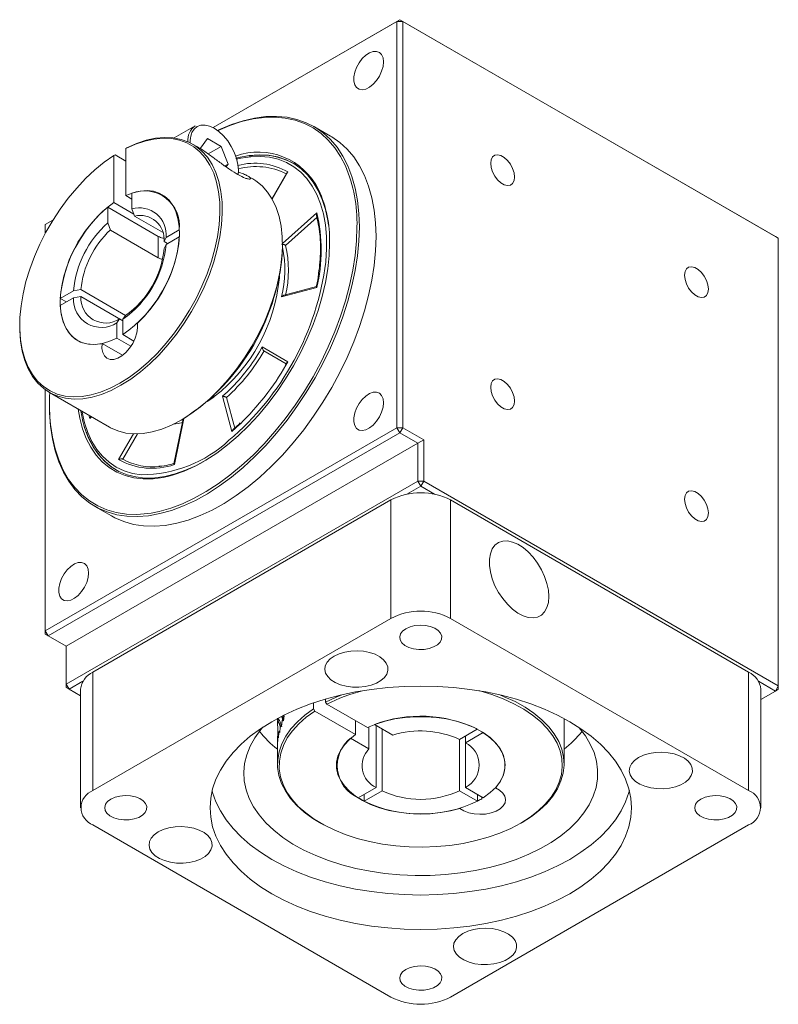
# Model space of a CAD drawing. Header units: millimetres. Extents: x 2723 to 3304, y 721 to 1129.
# Tile 6 of 8: x 3153 to 3207, y 782 to 852. Entities that reach past the tile are written whole.
import ezdxf

# ---------------------------------------------------------------- set-up
doc = ezdxf.new("R2010")
doc.units = ezdxf.units.MM
doc.layers.add('產品', color=7, linetype='Continuous')

# ---------------------------------------------------------------- blocks, each defined once
blk = doc.blocks.new('A$C77773D84')
at = {"color": 0, "linetype": 'Continuous', "lineweight": 15}
for p, q in [((13.767, 62.372), (27.068, 70.051)), ((26.856, 69.928), (13.767, 62.372)), ((27.068, 70.051), (26.856, 69.928)), ((26.856, 41.022), (26.856, 69.928)), ((27.28, 69.928), (26.856, 69.928)), ((27.28, 69.928), (27.068, 70.051)), ((27.068, 70.051), (53.797, 54.62)), ((54.009, 54.498), (27.28, 69.928)), ((27.28, 69.928), (27.28, 41.022)), ((12.492, 62.497), (11.005, 61.639)), ((22.139, 61.76), (20.952, 62.446)), ((12.658, 60.999), (12.312, 61.198)), ((13.362, 61.601), (12.872, 60.904)), ((14.342, 61.035), (13.362, 61.601)), ((13.414, 60.499), (14.342, 61.035)), ((14.832, 59.772), (14.342, 61.035)), ((6.788, 60.434), (6.703, 60.385)), ((6.703, 60.385), (6.703, 57.043)), ((6.788, 60.434), (7.552, 59.993)), ((7.552, 60.875), (7.637, 60.924)), ((7.552, 57.533), (7.552, 60.875)), ((12.872, 60.904), (12.892, 60.852)), ((14.605, 59.642), (14.832, 59.772)), ((14.695, 59.578), (14.832, 59.772)), ((15.57, 59.248), (15.559, 59.016)), ((16.597, 58.725), (16.251, 58.924)), ((19.02, 59.147), (17.962, 57.316)), ((19.099, 59.219), (17.981, 57.283)), ((7.552, 57.533), (7.987, 57.282)), ((7.987, 56.59), (7.987, 57.707)), ((6.703, 57.043), (8.125, 56.223)), ((9.87, 54.631), (6.265, 56.712)), ((6.265, 56.712), (6.265, 55.594)), ((8.178, 56.082), (7.987, 56.59)), ((10.161, 54.937), (8.178, 56.082)), ((18.71, 54.137), (21.149, 56.299)), ((2.367, 55.791), (1.824, 55.478)), ((1.824, 55.478), (2.036, 55.6)), ((1.824, 55.478), (1.824, 54.851)), ((2.036, 55.6), (2.367, 55.791)), ((6.265, 55.594), (6.456, 55.087)), ((21.187, 55.994), (18.933, 53.996)), ((9.87, 53.115), (6.456, 55.087)), ((11.365, 55.109), (10.421, 54.564)), ((9.87, 53.115), (9.87, 54.631)), ((10.421, 54.564), (10.281, 54.262)), ((10.52, 54.124), (10.281, 54.262)), ((10.281, 53.766), (10.421, 54.067)), ((10.421, 54.067), (11.365, 54.612)), ((18.71, 53.957), (18.71, 54.055)), ((54.009, 54.498), (53.797, 54.62)), ((54.009, 22.653), (54.009, 54.498)), ((18.491, 51.807), (18.485, 51.684)), ((3.834, 50.761), (2.89, 50.216)), ((4.357, 50.842), (3.834, 50.761)), ((7.534, 49.008), (4.357, 50.842)), ((21.147, 50.993), (18.647, 50.324)), ((21.129, 51.067), (18.828, 50.452)), ((2.89, 49.72), (3.834, 50.264)), ((2.89, 50.216), (3.321, 49.968)), ((3.834, 50.264), (4.356, 50.346)), ((7.342, 48.622), (4.356, 50.346)), ((7.104, 48.759), (6.913, 48.487)), ((6.913, 48.487), (6.913, 47.397)), ((7.104, 48.759), (7.342, 48.622)), ((7.342, 48.734), (7.533, 49.007)), ((7.342, 47.645), (7.342, 48.734)), ((0, 48.299), (0, 48.201)), ((8.131, 47.189), (7.342, 47.645)), ((7.319, 46.172), (5.869, 47.008)), ((7.917, 46.817), (6.913, 47.397)), ((17.071, 46.43), (17.265, 46.765)), ((17.265, 46.765), (19.094, 45.707)), ((18.975, 45.568), (17.393, 46.483)), ((19.013, 45.634), (18.929, 45.489)), ((19.094, 45.707), (18.955, 45.465)), ((1.824, 43.718), (1.824, 26.572)), ((2.113, 43.531), (6.398, 41.057)), ((14.446, 43.26), (14.804, 43.582)), ((13.867, 43.301), (13.479, 43.034)), ((15.115, 40.759), (14.446, 43.26)), ((14.73, 43.172), (15.313, 40.991)), ((4.986, 41.671), (4.922, 41.909)), ((5.124, 41.793), (4.986, 41.671)), ((5.087, 41.814), (5.07, 41.8)), ((11.614, 41.527), (10.985, 38.456)), ((11.684, 41.667), (11.013, 38.393)), ((11.499, 41.563), (11.584, 41.612)), ((1.824, 26.572), (26.856, 41.022)), ((27.068, 40.655), (2.036, 26.205)), ((27.068, 40.655), (26.856, 41.022)), ((27.28, 41.022), (26.856, 41.022)), ((27.068, 40.655), (27.28, 41.022)), ((28.341, 39.92), (27.068, 40.655)), ((27.28, 41.022), (28.765, 40.165)), ((7.036, 38.751), (8.094, 40.583)), ((8.382, 40.581), (7.342, 38.78)), ((28.341, 39.92), (28.765, 40.165)), ((28.765, 40.165), (28.765, 37.226)), ((28.341, 39.92), (3.309, 25.47)), ((28.341, 37.226), (28.341, 39.92)), ((3.309, 22.775), (28.341, 37.226)), ((28.341, 37.226), (28.765, 37.226)), ((28.341, 37.226), (28.553, 36.858)), ((28.553, 36.858), (28.765, 37.226)), ((28.765, 37.226), (54.009, 22.653)), ((28.553, 36.858), (27.568, 36.29)), ((29.537, 36.29), (28.553, 36.858)), ((5.218, 23.632), (26.432, 35.879)), ((26.432, 27.452), (26.432, 35.879)), ((30.674, 35.879), (30.674, 27.452)), ((30.674, 35.879), (51.887, 23.632)), ((5.353, 35.425), (6.541, 34.74)), ((5.218, 15.206), (26.432, 27.452)), ((30.674, 27.452), (51.887, 15.206)), ((1.824, 26.572), (2.036, 26.205)), ((1.824, 26.572), (1.824, 26.327)), ((1.824, 26.327), (2.036, 26.205)), ((2.036, 26.205), (3.309, 25.47)), ((3.309, 25.47), (3.309, 22.775)), ((5.218, 23.632), (5.218, 15.206)), ((51.887, 15.206), (51.887, 23.632)), ((3.521, 22.408), (3.309, 22.775)), ((3.309, 22.53), (3.309, 22.775)), ((3.309, 22.53), (3.521, 22.408)), ((4.506, 22.976), (3.521, 22.408)), ((53.797, 22.285), (52.6, 22.976)), ((53.797, 22.285), (54.009, 22.653)), ((54.009, 22.408), (54.009, 22.653)), ((3.521, 22.408), (4.34, 21.935)), ((4.34, 22.408), (4.34, 13.981)), ((52.766, 13.981), (52.766, 22.408)), ((52.766, 21.691), (53.797, 22.285)), ((53.797, 22.285), (54.009, 22.408)), ((20.929, 21.009), (20.929, 21.438)), ((21.777, 21.498), (21.777, 21.707)), ((21.862, 21.351), (21.777, 21.498)), ((24.756, 19.681), (21.862, 21.351)), ((18.639, 20.453), (18.769, 20.226)), ((18.814, 20.416), (18.757, 20.509)), ((18.844, 20.462), (18.801, 20.53)), ((20.929, 21.009), (21.014, 20.862)), ((21.014, 20.862), (23.907, 19.191)), ((38.753, 17.097), (38.753, 20.33)), ((18.584, 19.83), (18.652, 19.765)), ((18.623, 19.733), (18.64, 19.786)), ((18.725, 20.296), (18.799, 20.2)), ((18.77, 20.175), (18.791, 20.233)), ((23.907, 19.191), (23.907, 20.171)), ((24.862, 19.73), (24.862, 18.171)), ((26.562, 19.149), (25.266, 19.897)), ((25.379, 15.426), (25.379, 19.832)), ((18.416, 18.956), (18.425, 18.999)), ((18.473, 19.417), (18.519, 19.39)), ((23.562, 18.922), (24.862, 18.171)), ((25.803, 19.587), (25.803, 15.181)), ((32.565, 19.575), (31.303, 18.846)), ((31.727, 18.601), (32.99, 19.331)), ((31.727, 18.601), (31.727, 19.091)), ((18.353, 18.703), (18.353, 17.097)), ((18.364, 18.657), (18.368, 18.689)), ((31.309, 15.184), (31.309, 18.849)), ((31.732, 18.598), (31.732, 15.429)), ((25.379, 15.426), (24.104, 14.69)), ((33.007, 14.693), (31.732, 15.429)), ((24.528, 14.445), (25.803, 15.181)), ((24.528, 14.935), (24.528, 14.445)), ((31.309, 15.184), (32.583, 14.448)), ((32.583, 14.938), (32.583, 14.448)), ((32.896, 14.758), (32.896, 14.624)), ((33.863, 15.387), (33.863, 15.401)), ((24.104, 14.69), (24.528, 14.445)), ((32.583, 14.448), (32.896, 14.624)), ((31.346, 13.948), (31.346, 13.934)), ((26.432, 0.51), (5.218, 12.757)), ((21.339, 12.934), (21.424, 12.885)), ((51.887, 12.757), (30.674, 0.51)), ((35.682, 12.885), (35.767, 12.934))]:
    blk.add_line(p, q, dxfattribs=at)
at = {"color": 0, "linetype": 'Continuous', "lineweight": 15, "flags": 128}
for points in [[(25.901, 67.049), (25.867, 67.334), (25.77, 67.563), (25.613, 67.721), (25.408, 67.799), (25.168, 67.791), (24.907, 67.697), (24.641, 67.525), (24.389, 67.284), (24.164, 66.99), (23.982, 66.661), (23.854, 66.318), (23.788, 65.983), (23.788, 65.676), (23.854, 65.416), (23.982, 65.221), (24.164, 65.103), (24.389, 65.068), (24.641, 65.119), (24.907, 65.253), (25.168, 65.461), (25.408, 65.731), (25.613, 66.044), (25.77, 66.383), (25.867, 66.725), (25.901, 67.049)], [(14.076, 62.162), (14.22, 62.231), (15.068, 62.586), (15.904, 62.86), (16.723, 63.049), (17.521, 63.154), (18.293, 63.174), (19.034, 63.107), (19.739, 62.956), (20.405, 62.72), (21.027, 62.402), (21.602, 62.002), (22.126, 61.524), (22.596, 60.97), (23.01, 60.343), (23.364, 59.648), (23.656, 58.889), (23.886, 58.07), (24.051, 57.196), (24.15, 56.272), (24.183, 55.304)], [(23.188, 59.642), (22.849, 60.305), (22.439, 60.926), (21.972, 61.476), (21.452, 61.95), (20.882, 62.347), (20.265, 62.663), (19.604, 62.897), (18.904, 63.047), (18.169, 63.113), (17.403, 63.094), (16.611, 62.99), (15.798, 62.802), (14.968, 62.53), (14.127, 62.177), (14.083, 62.157)], [(15.545, 59.023), (15.57, 59.346), (15.537, 59.752), (15.44, 60.181), (15.281, 60.616), (15.067, 61.04), (14.807, 61.437), (14.51, 61.792), (14.187, 62.091), (13.852, 62.322), (13.517, 62.478), (13.195, 62.551), (12.898, 62.539), (12.637, 62.442), (12.424, 62.265), (12.265, 62.014), (12.228, 61.923)], [(7.637, 60.924), (8.327, 61.237), (9.008, 61.468), (9.671, 61.614), (10.312, 61.674), (10.924, 61.649), (11.502, 61.537), (12.039, 61.34), (12.533, 61.06), (12.976, 60.699), (13.367, 60.261), (13.7, 59.749), (13.973, 59.17), (14.183, 58.527), (14.329, 57.827), (14.409, 57.076), (14.422, 56.282), (14.368, 55.451), (14.248, 54.592), (14.062, 53.712), (13.813, 52.819), (13.503, 51.922), (13.135, 51.03), (12.711, 50.15), (12.237, 49.29), (11.716, 48.459), (11.153, 47.664), (10.554, 46.913), (9.923, 46.212), (9.268, 45.568), (8.594, 44.987), (7.906, 44.475), (7.212, 44.036), (6.519, 43.674), (5.831, 43.393), (5.157, 43.195), (4.501, 43.082), (3.871, 43.055), (3.272, 43.114), (2.709, 43.259), (2.188, 43.489), (1.714, 43.801), (1.29, 44.192), (0.922, 44.659), (0.612, 45.198), (0.363, 45.803), (0.177, 46.469), (0.057, 47.189), (0.003, 47.958), (0, 48.201)], [(25.371, 54.618), (25.338, 55.586), (25.239, 56.51), (25.074, 57.384), (24.844, 58.203), (24.552, 58.963), (24.198, 59.658), (23.784, 60.284), (23.314, 60.838), (22.79, 61.316), (22.215, 61.716), (22.139, 61.76)], [(6.703, 60.385), (6.021, 59.906), (5.349, 59.357), (4.694, 58.745), (4.061, 58.073), (3.456, 57.349), (2.886, 56.579), (2.355, 55.771), (1.868, 54.931), (1.429, 54.069), (1.044, 53.191), (0.715, 52.305), (0.446, 51.421), (0.238, 50.546), (0.094, 49.688), (0.016, 48.855), (0.003, 48.056), (0.057, 47.297), (0.176, 46.585), (0.359, 45.927), (0.605, 45.33), (0.912, 44.798), (1.276, 44.336), (1.694, 43.95), (2.163, 43.642), (2.678, 43.415), (3.234, 43.272), (3.826, 43.213), (4.449, 43.24), (5.097, 43.352), (5.763, 43.548), (6.442, 43.825), (7.128, 44.183), (7.813, 44.617), (8.492, 45.123), (9.159, 45.697), (9.806, 46.333), (10.429, 47.025), (11.021, 47.767), (11.577, 48.552), (12.092, 49.374), (12.561, 50.223), (12.979, 51.093), (13.344, 51.974), (13.65, 52.86), (13.896, 53.742), (14.08, 54.612), (14.199, 55.461), (14.252, 56.282), (14.24, 57.067), (14.161, 57.808), (14.017, 58.5), (13.81, 59.136), (13.54, 59.709), (13.211, 60.214), (12.826, 60.648), (12.388, 61.005), (11.901, 61.282), (11.37, 61.477), (10.799, 61.588), (10.195, 61.614), (9.562, 61.555), (8.906, 61.411), (8.234, 61.183), (7.552, 60.875)], [(21.979, 55.433), (21.93, 55.766), (21.766, 56.536), (21.539, 57.25), (21.249, 57.902), (20.9, 58.489), (20.493, 59.004), (20.032, 59.445), (19.52, 59.808), (18.96, 60.091), (18.358, 60.291), (17.717, 60.406), (17.043, 60.437), (16.339, 60.383), (15.612, 60.244), (15.412, 60.192)], [(21.786, 52.8), (21.791, 52.856), (21.846, 53.758), (21.835, 54.624), (21.76, 55.449), (21.62, 56.226), (21.417, 56.949), (21.152, 57.613), (20.827, 58.213), (20.445, 58.746), (20.008, 59.205), (19.52, 59.589), (18.984, 59.895), (18.404, 60.12), (17.785, 60.262), (17.13, 60.321), (16.446, 60.296), (15.737, 60.187), (15.435, 60.118)], [(35.229, 58.854), (35.195, 59.15), (35.095, 59.462), (34.937, 59.764), (34.733, 60.032), (34.502, 60.244), (34.26, 60.384), (34.028, 60.439), (33.825, 60.405), (33.667, 60.286), (33.567, 60.09), (33.532, 59.834), (33.567, 59.538), (33.667, 59.226), (33.825, 58.924), (34.028, 58.656), (34.26, 58.444), (34.502, 58.304), (34.733, 58.249), (34.937, 58.283), (35.095, 58.402), (35.195, 58.598), (35.229, 58.854)], [(6.398, 41.057), (6.473, 41.015), (6.994, 40.786), (7.557, 40.64), (8.156, 40.581), (8.787, 40.608), (9.442, 40.721), (10.117, 40.919), (10.804, 41.2), (11.498, 41.562), (12.191, 42.001), (12.879, 42.514), (13.553, 43.094), (14.209, 43.738), (14.839, 44.439), (15.438, 45.19), (16.001, 45.985), (16.522, 46.816), (16.996, 47.676), (17.42, 48.556), (17.788, 49.449), (18.098, 50.345), (18.347, 51.238), (18.533, 52.118), (18.653, 52.977), (18.707, 53.808), (18.694, 54.602), (18.614, 55.353), (18.468, 56.053), (18.258, 56.696), (17.985, 57.276), (17.652, 57.787), (17.261, 58.225), (16.818, 58.586), (16.597, 58.725)], [(8.386, 48.461), (8.88, 48.963), (9.346, 49.518), (9.778, 50.118), (10.169, 50.754), (10.513, 51.415), (10.805, 52.092), (11.039, 52.774), (11.213, 53.45), (11.323, 54.11), (11.369, 54.744), (11.349, 55.342), (11.263, 55.894), (11.114, 56.393), (10.902, 56.83), (10.632, 57.198), (10.308, 57.492), (9.935, 57.708), (9.518, 57.841), (9.064, 57.891), (8.58, 57.855), (8.073, 57.736), (7.552, 57.533)], [(6.703, 57.043), (6.182, 56.644), (5.676, 56.179), (5.192, 55.656), (4.738, 55.082), (4.321, 54.467), (3.947, 53.82), (3.623, 53.152), (3.353, 52.472), (3.142, 51.791), (2.992, 51.12), (2.906, 50.468), (2.886, 49.847), (2.932, 49.266), (3.042, 48.733), (3.216, 48.258), (3.451, 47.847), (3.742, 47.507), (4.086, 47.242), (4.477, 47.058), (4.909, 46.957), (5.376, 46.94), (5.869, 47.008)], [(24.183, 55.304), (24.15, 54.298), (24.051, 53.259), (23.886, 52.195), (23.656, 51.11), (23.364, 50.013), (23.01, 48.91), (22.596, 47.806), (22.126, 46.709), (21.602, 45.626), (21.027, 44.563), (20.405, 43.526), (19.739, 42.521), (19.034, 41.555), (18.293, 40.633), (17.521, 39.762), (16.723, 38.945), (15.904, 38.189), (15.068, 37.497), (14.22, 36.874), (13.366, 36.324), (12.511, 35.849), (11.659, 35.453), (10.817, 35.138), (9.988, 34.907), (9.179, 34.759), (8.394, 34.697), (7.637, 34.72), (6.913, 34.829), (6.227, 35.023), (5.582, 35.301), (4.983, 35.66), (4.433, 36.099), (3.936, 36.616), (3.494, 37.206), (3.11, 37.868), (2.787, 38.595), (2.525, 39.385), (2.328, 40.232), (2.196, 41.132), (2.13, 42.079), (2.121, 42.617)], [(9.35, 34.95), (9.928, 35.063), (10.75, 35.294), (11.586, 35.606), (12.431, 35.999), (13.28, 36.47), (14.127, 37.016), (14.968, 37.634), (15.798, 38.321), (16.611, 39.071), (17.403, 39.881), (18.169, 40.746), (18.904, 41.661), (19.604, 42.619), (20.265, 43.616), (20.882, 44.645), (21.452, 45.701), (21.972, 46.776), (22.439, 47.864), (22.849, 48.959), (23.2, 50.054), (23.491, 51.143), (23.718, 52.218), (23.882, 53.275), (23.98, 54.305), (24.013, 55.304)], [(6.541, 34.74), (6.77, 34.615), (7.415, 34.337), (8.101, 34.144), (8.825, 34.035), (9.582, 34.011), (10.367, 34.073), (11.176, 34.221), (12.005, 34.453), (12.847, 34.767), (13.699, 35.163), (14.554, 35.638), (15.408, 36.188), (16.256, 36.811), (17.092, 37.503), (17.911, 38.26), (18.709, 39.076), (19.481, 39.948), (20.222, 40.869), (20.927, 41.835), (21.593, 42.84), (22.215, 43.877), (22.79, 44.94), (23.314, 46.024), (23.784, 47.12), (24.198, 48.224), (24.552, 49.328), (24.844, 50.425), (25.074, 51.509), (25.239, 52.573), (25.338, 53.612), (25.371, 54.618)], [(22.062, 54.177), (22.028, 53.265), (21.929, 52.321), (21.764, 51.353), (21.534, 50.367), (21.242, 49.371), (20.889, 48.371), (20.478, 47.377), (20.012, 46.394), (19.495, 45.431), (18.931, 44.494), (18.323, 43.59), (17.676, 42.726), (16.995, 41.908), (16.285, 41.143), (15.551, 40.436), (14.798, 39.792), (14.033, 39.216), (13.261, 38.713), (12.487, 38.285), (11.718, 37.937), (10.958, 37.67), (10.709, 37.6)], [(49.029, 50.888), (48.995, 51.183), (48.895, 51.495), (48.737, 51.797), (48.533, 52.065), (48.302, 52.278), (48.06, 52.417), (47.828, 52.472), (47.625, 52.439), (47.467, 52.319), (47.367, 52.123), (47.332, 51.867), (47.367, 51.571), (47.467, 51.26), (47.625, 50.958), (47.828, 50.69), (48.06, 50.477), (48.302, 50.338), (48.533, 50.283), (48.737, 50.316), (48.895, 50.436), (48.995, 50.631), (49.029, 50.888)], [(6.913, 47.397), (6.351, 47.149), (5.802, 46.995), (5.277, 46.937), (4.785, 46.977), (4.335, 47.113), (3.934, 47.345), (3.591, 47.666), (3.31, 48.073), (3.097, 48.556), (2.957, 49.108), (2.89, 49.72)], [(5.869, 47.008), (5.859, 46.666), (5.915, 46.368), (6.035, 46.13), (6.212, 45.965), (6.437, 45.881), (6.698, 45.883), (6.982, 45.97), (7.273, 46.139), (7.557, 46.379), (7.819, 46.679), (8.044, 47.023), (8.221, 47.392), (8.34, 47.768), (8.396, 48.131), (8.386, 48.461)], [(35.229, 42.918), (35.195, 43.214), (35.095, 43.526), (34.937, 43.828), (34.733, 44.096), (34.502, 44.308), (34.26, 44.448), (34.028, 44.503), (33.825, 44.47), (33.667, 44.35), (33.567, 44.154), (33.532, 43.898), (33.567, 43.602), (33.667, 43.291), (33.825, 42.988), (34.028, 42.72), (34.26, 42.508), (34.502, 42.369), (34.733, 42.313), (34.937, 42.347), (35.095, 42.466), (35.195, 42.662), (35.229, 42.918)], [(25.901, 42.799), (25.867, 43.084), (25.77, 43.313), (25.613, 43.471), (25.408, 43.549), (25.168, 43.541), (24.907, 43.447), (24.641, 43.275), (24.389, 43.034), (24.164, 42.74), (23.982, 42.411), (23.854, 42.068), (23.788, 41.733), (23.788, 41.426), (23.854, 41.166), (23.982, 40.971), (24.164, 40.853), (24.389, 40.818), (24.641, 40.869), (24.907, 41.003), (25.168, 41.211), (25.408, 41.481), (25.613, 41.794), (25.77, 42.133), (25.867, 42.475), (25.901, 42.799)], [(13.85, 43.231), (13.811, 43.202), (13.336, 42.876)], [(10.709, 37.6), (10.214, 37.488), (9.492, 37.39), (8.795, 37.379), (8.131, 37.453), (7.503, 37.612), (6.916, 37.856), (6.375, 38.182), (5.883, 38.589), (5.444, 39.072), (5.062, 39.628), (4.739, 40.254), (4.478, 40.945), (4.28, 41.694), (4.167, 42.345)], [(4.424, 42.197), (4.437, 42.126), (4.608, 41.375), (4.843, 40.681), (5.138, 40.048), (5.492, 39.481), (5.902, 38.985), (6.365, 38.563), (6.877, 38.217), (7.436, 37.952), (8.036, 37.768), (8.673, 37.667)], [(2.169, 41.515), (2.195, 41.241), (2.327, 40.348), (2.522, 39.508), (2.781, 38.724), (3.102, 38.002), (3.483, 37.346), (3.922, 36.76), (4.416, 36.247), (4.961, 35.811), (5.556, 35.454), (6.195, 35.179), (6.876, 34.987), (7.594, 34.879), (8.345, 34.855), (9.125, 34.917), (9.35, 34.95)], [(11.584, 41.38), (11.283, 41.314), (10.937, 41.264)], [(4.608, 41.087), (4.644, 40.971), (4.903, 40.287), (5.222, 39.668), (5.601, 39.116), (6.035, 38.638), (6.523, 38.235), (7.059, 37.912), (7.64, 37.671), (8.262, 37.513), (8.921, 37.439), (9.61, 37.451), (10.326, 37.547), (11.063, 37.728), (11.815, 37.992), (12.577, 38.337), (13.111, 38.624)], [(15.709, 41.301), (15.674, 41.268), (15.115, 40.759)], [(49.029, 34.952), (48.995, 35.248), (48.895, 35.559), (48.737, 35.861), (48.533, 36.129), (48.302, 36.342), (48.06, 36.481), (47.828, 36.536), (47.625, 36.503), (47.467, 36.383), (47.367, 36.188), (47.332, 35.932), (47.367, 35.636), (47.467, 35.324), (47.625, 35.022), (47.828, 34.754), (48.06, 34.542), (48.302, 34.402), (48.533, 34.347), (48.737, 34.38), (48.895, 34.5), (48.995, 34.696), (49.029, 34.952)], [(37.675, 29.001), (37.641, 29.458), (37.539, 29.94), (37.374, 30.43), (37.151, 30.915), (36.876, 31.377), (36.559, 31.802), (36.209, 32.177), (35.838, 32.488), (35.458, 32.727), (35.081, 32.886), (34.72, 32.959), (34.385, 32.944), (34.087, 32.842), (33.837, 32.656), (33.642, 32.392), (33.508, 32.057), (33.441, 31.665), (33.441, 31.225), (33.508, 30.754), (33.642, 30.266), (33.837, 29.776), (34.087, 29.301), (34.385, 28.856), (34.72, 28.454), (35.081, 28.11), (35.458, 27.833), (35.838, 27.633), (36.209, 27.517), (36.559, 27.488), (36.876, 27.547), (37.151, 27.691), (37.374, 27.918), (37.539, 28.218), (37.641, 28.583), (37.675, 29.001)], [(4.901, 30.676), (4.867, 30.961), (4.77, 31.19), (4.613, 31.348), (4.408, 31.426), (4.168, 31.418), (3.907, 31.324), (3.641, 31.152), (3.389, 30.911), (3.164, 30.617), (2.982, 30.288), (2.854, 29.945), (2.788, 29.61), (2.788, 29.303), (2.854, 29.043), (2.982, 28.848), (3.164, 28.729), (3.389, 28.695), (3.641, 28.746), (3.907, 28.88), (4.168, 29.088), (4.408, 29.357), (4.613, 29.671), (4.77, 30.01), (4.867, 30.352), (4.901, 30.676)], [(27.492, 26.717), (27.262, 26.545), (27.113, 26.346), (27.054, 26.131), (27.089, 25.915), (27.216, 25.711), (27.428, 25.532), (27.71, 25.388), (28.045, 25.289), (28.412, 25.242), (28.788, 25.249), (29.149, 25.309), (29.472, 25.42), (29.738, 25.573), (29.93, 25.76), (30.035, 25.969), (30.046, 26.186), (29.964, 26.398), (29.794, 26.591), (29.545, 26.754), (29.234, 26.876), (28.88, 26.949), (28.506, 26.97), (28.134, 26.936), (27.789, 26.85), (27.492, 26.717)], [(22.381, 24.769), (22.093, 24.566), (21.882, 24.333), (21.757, 24.08), (21.723, 23.818), (21.78, 23.557), (21.927, 23.309), (22.158, 23.082), (22.464, 22.887), (22.83, 22.732), (23.244, 22.622), (23.688, 22.562), (24.143, 22.556), (24.591, 22.602), (25.014, 22.7), (25.394, 22.844), (25.716, 23.03), (25.966, 23.25), (26.135, 23.494), (26.215, 23.752), (26.204, 24.015), (26.101, 24.271), (25.911, 24.51), (25.641, 24.722), (25.304, 24.898), (24.911, 25.031), (24.48, 25.116), (24.029, 25.149), (23.575, 25.13), (23.137, 25.057), (22.734, 24.936), (22.381, 24.769)], [(17.946, 20.104), (17.147, 19.605), (16.418, 19.071), (15.763, 18.506), (15.188, 17.912), (14.695, 17.295), (14.287, 16.657), (13.967, 16.003), (13.738, 15.336), (13.599, 14.661), (13.553, 13.981), (13.599, 13.302), (13.738, 12.627), (13.967, 11.96), (14.287, 11.305), (14.695, 10.667), (15.188, 10.05), (15.763, 9.457), (16.418, 8.891), (17.147, 8.357), (17.946, 7.858), (18.811, 7.397), (19.736, 6.976), (20.715, 6.598), (21.743, 6.266), (22.813, 5.981), (23.918, 5.746), (25.051, 5.561), (26.206, 5.428), (27.376, 5.349), (28.553, 5.322), (29.73, 5.349), (30.899, 5.428), (32.055, 5.561), (33.188, 5.746), (34.293, 5.981), (35.363, 6.266), (36.39, 6.598), (37.37, 6.976), (38.295, 7.397), (39.16, 7.858), (39.959, 8.357), (40.688, 8.891), (41.343, 9.457), (41.918, 10.05), (42.411, 10.667), (42.819, 11.305), (43.139, 11.96), (43.368, 12.627), (43.507, 13.302), (43.553, 13.981), (43.507, 14.661), (43.368, 15.336), (43.139, 16.003), (42.819, 16.657), (42.411, 17.295), (41.918, 17.912), (41.343, 18.506), (40.688, 19.071), (39.959, 19.605), (39.16, 20.104), (38.295, 20.566), (37.37, 20.987), (36.39, 21.364), (35.363, 21.697), (34.293, 21.981), (33.188, 22.217), (32.055, 22.401), (30.899, 22.534), (29.73, 22.614), (28.553, 22.64), (27.376, 22.614), (26.206, 22.534), (25.051, 22.401), (23.918, 22.217), (22.813, 21.981), (21.743, 21.697), (20.715, 21.364), (19.736, 20.987), (18.811, 20.566), (17.946, 20.104)], [(21.014, 20.862), (20.405, 20.425), (19.872, 19.957), (19.42, 19.461), (19.052, 18.943), (18.772, 18.406), (18.583, 17.857), (18.486, 17.299), (18.483, 16.739), (18.573, 16.181), (18.755, 15.631), (19.029, 15.094), (19.39, 14.574), (19.837, 14.076), (20.364, 13.606), (20.967, 13.167), (21.641, 12.764), (22.378, 12.4), (23.173, 12.078), (24.018, 11.802), (24.904, 11.575), (25.825, 11.397), (26.771, 11.272), (27.733, 11.199), (28.703, 11.181), (29.672, 11.216), (30.63, 11.305), (31.569, 11.447), (32.48, 11.64), (33.354, 11.883), (34.184, 12.173), (34.962, 12.508), (35.681, 12.884), (36.333, 13.299), (36.913, 13.748), (37.416, 14.227), (37.837, 14.732), (38.171, 15.258), (38.417, 15.8), (38.571, 16.353), (38.632, 16.912), (38.6, 17.472), (38.474, 18.028), (38.257, 18.574), (37.95, 19.105), (37.555, 19.617), (37.077, 20.105), (36.52, 20.564), (35.89, 20.989), (35.191, 21.378), (34.431, 21.726), (33.616, 22.031), (32.754, 22.289), (32.699, 22.303)], [(21.777, 21.498), (22.542, 21.854), (22.924, 22.008)], [(34.182, 22.008), (34.497, 21.882), (35.267, 21.53), (35.975, 21.136), (36.613, 20.706), (37.177, 20.241), (37.661, 19.748), (38.06, 19.23), (38.372, 18.692), (38.592, 18.139), (38.719, 17.577), (38.752, 17.01), (38.69, 16.445), (38.534, 15.885), (38.286, 15.336), (37.948, 14.804), (37.522, 14.293), (37.013, 13.808), (36.426, 13.353), (35.767, 12.934)], [(21.339, 12.934), (20.874, 13.221), (20.264, 13.665), (19.731, 14.142), (19.279, 14.645), (18.914, 15.171), (18.638, 15.716), (18.453, 16.273), (18.363, 16.837), (18.367, 17.404), (18.465, 17.968), (18.657, 18.525), (18.941, 19.067), (19.314, 19.592), (19.772, 20.093), (20.312, 20.567), (20.929, 21.009)], [(33.863, 15.387), (34.169, 15.78), (34.388, 16.192), (34.516, 16.617), (34.552, 17.047), (34.495, 17.477), (34.347, 17.9), (34.108, 18.308), (33.783, 18.697), (33.377, 19.059), (32.897, 19.389), (32.349, 19.682), (31.742, 19.933), (31.086, 20.139), (30.39, 20.296), (29.667, 20.403), (28.925, 20.456), (28.179, 20.456), (27.438, 20.402), (26.714, 20.296), (26.018, 20.139), (25.362, 19.933), (24.756, 19.681)], [(39.798, 19.712), (39.828, 19.677), (40.27, 19.106), (40.625, 18.514), (40.891, 17.907), (41.065, 17.29), (41.146, 16.666), (41.135, 16.04), (41.03, 15.417), (40.833, 14.801), (40.545, 14.198), (40.168, 13.611), (39.705, 13.045), (39.159, 12.504), (38.535, 11.992), (37.838, 11.513), (37.071, 11.071), (36.241, 10.668), (35.355, 10.308), (34.418, 9.993), (33.437, 9.726), (32.421, 9.508), (31.376, 9.342), (30.31, 9.228), (29.23, 9.167), (28.146, 9.161), (27.065, 9.208), (25.995, 9.308), (24.944, 9.462), (23.92, 9.667), (22.93, 9.922), (21.981, 10.225), (21.081, 10.574), (20.237, 10.966), (19.454, 11.399), (18.738, 11.869), (18.095, 12.373), (17.53, 12.907), (17.046, 13.467), (16.647, 14.05), (16.337, 14.649), (16.117, 15.262), (15.989, 15.883), (15.954, 16.509), (16.012, 17.134), (16.163, 17.754), (16.406, 18.364), (16.739, 18.959), (17.159, 19.536), (17.308, 19.712)], [(23.907, 19.191), (23.472, 18.841), (23.115, 18.462), (22.842, 18.061), (22.658, 17.643), (22.565, 17.215), (22.565, 16.784), (22.657, 16.356), (22.841, 15.938), (23.114, 15.537), (23.471, 15.158), (23.906, 14.808), (24.414, 14.492), (24.985, 14.214), (25.612, 13.98), (26.285, 13.792), (26.993, 13.655), (27.724, 13.569), (28.469, 13.536), (29.215, 13.557), (29.951, 13.631), (30.665, 13.757), (31.346, 13.934)], [(33.007, 14.693), (33.503, 15.056), (33.911, 15.454), (34.223, 15.88), (34.434, 16.326), (34.54, 16.785), (34.539, 17.247), (34.432, 17.705), (34.22, 18.151), (33.907, 18.577), (33.499, 18.975), (33.002, 19.337)], [(44.059, 17.544), (43.771, 17.341), (43.56, 17.108), (43.435, 16.855), (43.401, 16.593), (43.458, 16.332), (43.605, 16.083), (43.836, 15.857), (44.141, 15.662), (44.508, 15.506), (44.922, 15.397), (45.366, 15.337), (45.821, 15.331), (46.269, 15.377), (46.692, 15.474), (47.072, 15.619), (47.394, 15.805), (47.644, 16.024), (47.813, 16.268), (47.893, 16.527), (47.882, 16.79), (47.779, 17.046), (47.589, 17.285), (47.319, 17.497), (46.982, 17.673), (46.589, 17.806), (46.158, 17.891), (45.707, 17.924), (45.253, 17.904), (44.815, 17.832), (44.412, 17.71), (44.059, 17.544)], [(6.492, 14.593), (6.262, 14.422), (6.113, 14.223), (6.054, 14.008), (6.089, 13.792), (6.216, 13.588), (6.428, 13.409), (6.71, 13.265), (7.045, 13.166), (7.412, 13.119), (7.788, 13.126), (8.149, 13.186), (8.472, 13.297), (8.738, 13.45), (8.93, 13.637), (9.035, 13.846), (9.046, 14.063), (8.964, 14.274), (8.794, 14.468), (8.545, 14.631), (8.234, 14.753), (7.88, 14.826), (7.506, 14.847), (7.134, 14.813), (6.789, 14.727), (6.492, 14.593)], [(13.704, 15.206), (13.738, 15.076), (13.967, 14.409), (14.287, 13.755), (14.695, 13.117), (15.188, 12.5), (15.763, 11.906), (16.418, 11.341), (17.147, 10.807), (17.946, 10.308), (18.811, 9.846), (19.736, 9.425), (20.715, 9.048), (21.743, 8.715), (22.813, 8.431), (23.918, 8.195), (25.051, 8.011), (26.206, 7.878), (27.376, 7.798), (28.553, 7.771), (29.73, 7.798), (30.899, 7.878), (32.055, 8.011), (33.188, 8.195), (34.293, 8.431), (35.363, 8.715), (36.39, 9.048), (37.37, 9.425), (38.295, 9.846), (39.16, 10.308), (39.959, 10.807), (40.688, 11.341), (41.343, 11.906), (41.918, 12.5), (42.411, 13.117), (42.819, 13.755), (43.139, 14.409), (43.368, 15.076), (43.402, 15.206)], [(31.346, 13.934), (31.627, 13.759), (31.969, 13.627), (32.355, 13.542), (32.763, 13.511), (33.174, 13.534), (33.564, 13.61), (33.914, 13.736), (34.206, 13.904), (34.423, 14.106), (34.555, 14.332), (34.595, 14.568), (34.541, 14.804), (34.395, 15.027), (34.165, 15.224), (33.863, 15.387)], [(48.492, 14.593), (48.262, 14.422), (48.113, 14.223), (48.054, 14.008), (48.089, 13.792), (48.216, 13.588), (48.428, 13.409), (48.71, 13.265), (49.045, 13.166), (49.412, 13.119), (49.788, 13.126), (50.149, 13.186), (50.472, 13.297), (50.738, 13.45), (50.93, 13.637), (51.035, 13.846), (51.046, 14.063), (50.964, 14.274), (50.794, 14.468), (50.545, 14.631), (50.234, 14.753), (49.88, 14.826), (49.506, 14.847), (49.134, 14.813), (48.789, 14.727), (48.492, 14.593)], [(9.865, 12.255), (9.577, 12.051), (9.367, 11.818), (9.241, 11.566), (9.207, 11.304), (9.264, 11.043), (9.412, 10.794), (9.643, 10.568), (9.948, 10.373), (10.315, 10.217), (10.728, 10.107), (11.172, 10.048), (11.627, 10.041), (12.075, 10.088), (12.498, 10.185), (12.878, 10.33), (13.2, 10.516), (13.45, 10.735), (13.619, 10.979), (13.7, 11.238), (13.688, 11.501), (13.585, 11.757), (13.395, 11.995), (13.126, 12.207), (12.788, 12.384), (12.395, 12.517), (11.965, 12.602), (11.513, 12.635), (11.059, 12.615), (10.621, 12.543), (10.218, 12.421), (9.865, 12.255)], [(31.543, 5.03), (31.255, 4.826), (31.045, 4.593), (30.919, 4.34), (30.885, 4.078), (30.942, 3.818), (31.09, 3.569), (31.321, 3.343), (31.626, 3.148), (31.993, 2.992), (32.406, 2.882), (32.85, 2.823), (33.305, 2.816), (33.753, 2.863), (34.176, 2.96), (34.556, 3.105), (34.878, 3.291), (35.128, 3.51), (35.297, 3.754), (35.378, 4.013), (35.366, 4.275), (35.263, 4.531), (35.073, 4.77), (34.804, 4.982), (34.466, 5.158), (34.073, 5.292), (33.643, 5.377), (33.191, 5.41), (32.737, 5.39), (32.299, 5.318), (31.896, 5.196), (31.543, 5.03)], [(27.492, 2.47), (27.262, 2.299), (27.113, 2.1), (27.054, 1.885), (27.089, 1.669), (27.216, 1.465), (27.428, 1.285), (27.71, 1.142), (28.045, 1.043), (28.412, 0.996), (28.788, 1.003), (29.149, 1.063), (29.472, 1.174), (29.738, 1.327), (29.93, 1.514), (30.035, 1.723), (30.046, 1.94), (29.964, 2.151), (29.794, 2.345), (29.545, 2.508), (29.234, 2.63), (28.88, 2.703), (28.506, 2.724), (28.134, 2.69), (27.789, 2.603), (27.492, 2.47)]]:
    blk.add_lwpolyline(points, dxfattribs=at)
at = {"color": 0, "linetype": 'Continuous', "lineweight": 15}
for centre, radius, start, end in [((13.227, 61.467), 1.265, 125.46281, 184.23195), ((13.971, 61.342), 1.838, 161.56823, 181.4844), ((16.98, 55.839), 4.795, 25.85253, 109.7728), ((17.15, 55.524), 4.897, 61.4037, 99.65247), ((16.745, 55.05), 4.787, 60.54529, 104.646), ((16.815, 54.828), 4.771, 63.01144, 105.20908), ((13.6, 55.571), 10.416, 358.53103, 23.00523), ((8.885, 55.38), 2.495, 353.75973, 111.09822), ((13.48, 54.379), 8.584, 358.65025, 24.43), ((12.31, 49.448), 9.451, 129.76775, 175.33495), ((8.523, 54.759), 1.908, 354.13887, 106.33176), ((8.578, 54.42), 1.709, 354.68872, 103.5625), ((10.366, 53.649), 11.103, 346.15685, 13.80389), ((11.231, 50.069), 7.429, 131.95194, 174.65353), ((11.023, 50.187), 6.699, 132.98907, 174.38318), ((2.067, 55.335), 9.326, 304.44892, 355.55115), ((3.183, 54.691), 7.265, 304.92619, 355.07389), ((3.292, 54.628), 15.433, 302.49925, 357.50613), ((11.277, 52.223), 7.858, 346.92191, 13.03883), ((3.741, 54.369), 6.567, 305.27081, 354.72928), ((11.037, 52.225), 7.844, 345.97579, 11.98798), ((2.083, 55.296), 19.86, 310.18561, 352.77994), ((6.439, 52.792), 12.097, 307.78192, 354.74377), ((5.813, 50.136), 1.983, 176.29367, 303.70451), ((6.126, 50.238), 1.773, 176.52096, 303.47821), ((5.748, 53.122), 13.405, 312.0711, 330.31235), ((5.718, 53.14), 13.187, 313.54894, 329.41293), ((2.361, 55.056), 19.166, 314.13947, 329.97305), ((16.506, 42.685), 14.385, 176.7035, 184.66784), ((9.426, 42.156), 4.867, 201.50615, 238.66648), ((8.634, 46.885), 9.218, 270.24604, 312.81309), ((9.426, 43.035), 4.906, 240.83914, 288.87255), ((9.486, 42.646), 4.42, 240.98301, 276.26653), ((28.553, 31.784), 4.611, 62.60967, 117.39033), ((28.553, 23.358), 4.611, 62.60967, 117.39033), ((5.841, 22.258), 1.509, 114.37466, 174.3052), ((51.265, 22.258), 1.509, 5.6948, 65.62534), ((27.56, 9.995), 12.705, 104.3684, 116.64352), ((28.531, 11.044), 9.45, 64.63776, 110.30783), ((23.208, 24.301), 7.846, 218.47587, 231.77208), ((25.107, 16.975), 2.496, 128.5526, 246.28544), ((28.534, 12.748), 6.698, 65.57923, 107.12015), ((33.966, 24.233), 7.75, 308.1451, 321.60696), ((30.938, 17.014), 1.773, 296.60045, 63.56493), ((26.09, 16.981), 1.71, 135.91032, 245.40221), ((5.683, 13.981), 1.31, 110.78342, 249.21658), ((28.553, 21.143), 6.565, 245.23628, 294.82005), ((51.423, 13.981), 1.31, 290.78342, 69.21658), ((27.14, 19.461), 5.655, 237.52029, 242.48509), ((28.553, 22.855), 9.324, 244.4254, 295.61398), ((29.914, 19.554), 5.762, 297.60038, 301.16311), ((28.553, 4.605), 4.611, 242.60967, 297.39033)]:
    blk.add_arc(centre, radius, start, end, dxfattribs=at)
for points, knots in [([(15.556, 59.192), (15.614, 59.177), (15.827, 59.12), (16.089, 59.012), (16.33, 58.884), (16.477, 58.76), (16.451, 58.69), (16.273, 58.709), (16.014, 58.789), (15.575, 58.999), (14.965, 59.38), (14.321, 59.839), (13.659, 60.332), (13.097, 60.735), (12.778, 60.924), (12.656, 60.996)], [0, 0, 0, 0, 0.032531, 0.118385, 0.188841, 0.26108, 0.369464, 0.423208, 0.479006, 0.573744, 0.661098, 0.747622, 0.838012, 0.938228, 1, 1, 1, 1]), ([(16.258, 60.361), (16.07, 60.334), (15.784, 60.293), (15.49, 60.206), (15.389, 60.176)], [0, 0, 0, 0, 0.65818, 1, 1, 1, 1]), ([(19.022, 59.146), (19.029, 59.158), (19.045, 59.185), (19.078, 59.207), (19.098, 59.218), (19.099, 59.219)], [0, 0, 0, 0, 0.431922, 0.986126, 1, 1, 1, 1]), ([(21.149, 56.299), (21.148, 56.298), (21.138, 56.272), (21.123, 56.215), (21.116, 56.138), (21.128, 56.093), (21.132, 56.078)], [0, 0, 0, 0, 0.009167, 0.375352, 0.786977, 1, 1, 1, 1]), ([(21.128, 56.077), (21.148, 56.003), (21.228, 55.708), (21.328, 55.156), (21.406, 54.408), (21.423, 53.619), (21.388, 52.815), (21.317, 52.262), (21.283, 51.993)], [0, 0, 0, 0, 0.063895, 0.253354, 0.442747, 0.632073, 0.821387, 1, 1, 1, 1]), ([(9.87, 54.631), (9.97, 54.577), (10.078, 54.518), (10.216, 54.506), (10.227, 54.505)], [0, 0, 0, 0, 0.920617, 1, 1, 1, 1]), ([(18.933, 53.996), (18.92, 54.003), (18.895, 54.016), (18.844, 54.037), (18.779, 54.059), (18.709, 54.075), (18.667, 54.081), (18.648, 54.083), (18.648, 54.083)], [0, 0, 0, 0, 0.139305, 0.277963, 0.473184, 0.745115, 0.993953, 1, 1, 1, 1]), ([(10.164, 53.013), (10.14, 53.015), (10.027, 53.028), (9.94, 53.077), (9.87, 53.115)], [0, 0, 0, 0, 0.212876, 1, 1, 1, 1]), ([(21.283, 51.993), (21.281, 51.977), (21.249, 51.693), (21.187, 51.377), (21.123, 51.078), (21.119, 51.057)], [0, 0, 0, 0, 0.052585, 0.932342, 1, 1, 1, 1]), ([(18.829, 50.45), (18.815, 50.446), (18.771, 50.434), (18.708, 50.389), (18.665, 50.347), (18.647, 50.325), (18.647, 50.324)], [0, 0, 0, 0, 0.2008863, 0.6133718, 0.9908276, 1, 1, 1, 1]), ([(21.147, 50.993), (21.147, 50.993), (21.137, 51.008), (21.121, 51.034), (21.121, 51.049), (21.121, 51.056)], [0, 0, 0, 0, 0.0125074, 0.5121295, 1, 1, 1, 1]), ([(17.265, 46.765), (17.265, 46.764), (17.265, 46.741), (17.271, 46.689), (17.293, 46.613), (17.326, 46.55), (17.359, 46.507), (17.382, 46.491), (17.393, 46.483)], [0, 0, 0, 0, 0.006047, 0.254885, 0.526816, 0.722037, 0.860695, 1, 1, 1, 1]), ([(19.017, 45.632), (19.024, 45.644), (19.04, 45.672), (19.074, 45.695), (19.094, 45.707), (19.094, 45.707)], [0, 0, 0, 0, 0.441265, 0.986354, 1, 1, 1, 1]), ([(14.446, 43.26), (14.447, 43.26), (14.464, 43.258), (14.506, 43.252), (14.576, 43.234), (14.641, 43.212), (14.692, 43.191), (14.717, 43.178), (14.73, 43.172)], [0, 0, 0, 0, 0.006047, 0.254885, 0.526816, 0.722037, 0.860695, 1, 1, 1, 1]), ([(4.355, 42.237), (4.359, 42.198), (4.396, 41.899), (4.522, 41.384), (4.684, 40.818), (4.817, 40.521), (4.857, 40.432)], [0, 0, 0, 0, 0.057578, 0.446078, 0.834355, 1, 1, 1, 1]), ([(5.072, 41.799), (5.054, 41.782), (5.02, 41.747), (4.996, 41.697), (4.986, 41.672), (4.986, 41.671)], [0, 0, 0, 0, 0.487658, 0.987487, 1, 1, 1, 1]), ([(11.684, 41.667), (11.684, 41.667), (11.666, 41.644), (11.635, 41.598), (11.622, 41.55), (11.616, 41.527)], [0, 0, 0, 0, 0.012375, 0.521637, 1, 1, 1, 1]), ([(15.707, 41.36), (15.556, 41.214), (15.389, 41.053), (15.218, 40.904), (15.201, 40.889)], [0, 0, 0, 0, 0.900088, 1, 1, 1, 1]), ([(15.202, 40.887), (15.185, 40.87), (15.15, 40.835), (15.126, 40.786), (15.115, 40.76), (15.115, 40.759)], [0, 0, 0, 0, 0.490436, 0.987555, 1, 1, 1, 1]), ([(7.342, 38.78), (7.33, 38.786), (7.304, 38.798), (7.25, 38.805), (7.18, 38.802), (7.104, 38.784), (7.056, 38.763), (7.036, 38.751), (7.036, 38.751)], [0, 0, 0, 0, 0.140423, 0.280184, 0.477539, 0.75081, 0.993914, 1, 1, 1, 1]), ([(10.994, 38.468), (10.919, 38.448), (10.624, 38.368), (10.257, 38.296), (9.978, 38.28), (9.907, 38.275)], [0, 0, 0, 0, 0.200699, 0.794764, 1, 1, 1, 1]), ([(10.986, 38.455), (10.986, 38.448), (10.986, 38.433), (11.003, 38.407), (11.013, 38.393), (11.013, 38.393)], [0, 0, 0, 0, 0.487463, 0.987483, 1, 1, 1, 1]), ([(18.354, 20.224), (18.353, 20.244), (18.353, 20.284), (18.353, 20.324), (18.353, 20.346), (18.353, 20.347)], [0, 0, 0, 0, 0.462816, 0.970585, 1, 1, 1, 1]), ([(18.652, 19.765), (18.631, 19.846), (18.577, 20.046), (18.453, 20.242), (18.379, 20.358)], [0, 0, 0, 0, 0.406298, 1, 1, 1, 1]), ([(18.802, 20.317), (18.792, 20.326), (18.748, 20.372), (18.716, 20.431), (18.691, 20.478)], [0, 0, 0, 0, 0.202057, 1, 1, 1, 1]), ([(18.814, 20.416), (18.813, 20.405), (18.808, 20.369), (18.8, 20.308), (18.794, 20.258), (18.791, 20.233)], [0, 0, 0, 0, 0.1833095, 0.5916271, 1, 1, 1, 1]), ([(18.572, 19.703), (18.549, 19.788), (18.502, 19.963), (18.404, 20.136), (18.354, 20.224)], [0, 0, 0, 0, 0.49005, 1, 1, 1, 1]), ([(18.368, 19.352), (18.368, 19.441), (18.368, 19.612), (18.365, 19.888), (18.362, 20.075), (18.361, 20.168)], [0, 0, 0, 0, 0.351519, 0.674085, 1, 1, 1, 1]), ([(18.558, 19.721), (18.511, 19.85), (18.456, 20.001), (18.373, 20.147), (18.361, 20.168)], [0, 0, 0, 0, 0.8531166, 1, 1, 1, 1]), ([(18.554, 19.722), (18.548, 19.664), (18.538, 19.576), (18.526, 19.46), (18.52, 19.401), (18.517, 19.372)], [0, 0, 0, 0, 0.499936, 0.749962, 1, 1, 1, 1]), ([(18.584, 19.83), (18.58, 19.816), (18.573, 19.791), (18.563, 19.755), (18.557, 19.733), (18.554, 19.722)], [0, 0, 0, 0, 0.39352, 0.69674, 1, 1, 1, 1]), ([(18.623, 19.733), (18.62, 19.742), (18.613, 19.759), (18.603, 19.784), (18.593, 19.808), (18.587, 19.823), (18.584, 19.83)], [0, 0, 0, 0, 0.265608, 0.531216, 0.765607, 1, 1, 1, 1]), ([(18.687, 20.175), (18.684, 20.149), (18.678, 20.096), (18.669, 20.025), (18.661, 19.96), (18.654, 19.902), (18.647, 19.844), (18.643, 19.806), (18.64, 19.786)], [0, 0, 0, 0, 0.202247, 0.404521, 0.553373, 0.702233, 0.851113, 1, 1, 1, 1]), ([(18.725, 20.296), (18.722, 20.288), (18.717, 20.272), (18.71, 20.25), (18.704, 20.23), (18.698, 20.211), (18.693, 20.193), (18.689, 20.181), (18.687, 20.175)], [0, 0, 0, 0, 0.196291, 0.392594, 0.544432, 0.696276, 0.848135, 1, 1, 1, 1]), ([(18.77, 20.175), (18.766, 20.186), (18.758, 20.206), (18.747, 20.237), (18.735, 20.267), (18.728, 20.286), (18.725, 20.296)], [0, 0, 0, 0, 0.257618, 0.515236, 0.757617, 1, 1, 1, 1]), ([(18.363, 18.83), (18.363, 18.831), (18.364, 18.863), (18.365, 18.929), (18.366, 18.997), (18.366, 19.031)], [0, 0, 0, 0, 0.025882, 0.51224, 1, 1, 1, 1]), ([(18.366, 19.031), (18.367, 19.084), (18.369, 19.177), (18.369, 19.3), (18.368, 19.352)], [0, 0, 0, 0, 0.571413, 1, 1, 1, 1]), ([(18.366, 19.031), (18.374, 19.107), (18.385, 19.208), (18.372, 19.323), (18.368, 19.352)], [0, 0, 0, 0, 0.753116, 1, 1, 1, 1]), ([(18.382, 18.994), (18.38, 18.968), (18.378, 18.915), (18.374, 18.838), (18.371, 18.762), (18.369, 18.713), (18.368, 18.689)], [0, 0, 0, 0, 0.259338, 0.518675, 0.759335, 1, 1, 1, 1]), ([(18.395, 19.068), (18.394, 19.059), (18.39, 19.041), (18.386, 19.017), (18.383, 19.002), (18.382, 18.994)], [0, 0, 0, 0, 0.357231, 0.678551, 1, 1, 1, 1]), ([(18.416, 18.956), (18.414, 18.965), (18.411, 18.984), (18.403, 19.021), (18.399, 19.049), (18.395, 19.068)], [0, 0, 0, 0, 0.249987, 0.499974, 1, 1, 1, 1]), ([(18.451, 19.323), (18.448, 19.296), (18.444, 19.242), (18.438, 19.161), (18.431, 19.08), (18.427, 19.026), (18.425, 18.999)], [0, 0, 0, 0, 0.24998, 0.499968, 0.74998, 1, 1, 1, 1]), ([(18.473, 19.417), (18.47, 19.405), (18.465, 19.383), (18.457, 19.351), (18.453, 19.332), (18.451, 19.323)], [0, 0, 0, 0, 0.383885, 0.691913, 1, 1, 1, 1]), ([(18.504, 19.323), (18.501, 19.331), (18.496, 19.347), (18.486, 19.379), (18.478, 19.402), (18.473, 19.417)], [0, 0, 0, 0, 0.255503, 0.511007, 1, 1, 1, 1]), ([(18.504, 19.323), (18.505, 19.326), (18.509, 19.342), (18.514, 19.359), (18.517, 19.372)], [0, 0, 0, 0, 0.18608, 1, 1, 1, 1]), ([(18.356, 18.827), (18.356, 18.824), (18.355, 18.817), (18.354, 18.807), (18.353, 18.802), (18.353, 18.8)], [0, 0, 0, 0, 0.29592, 0.591842, 1, 1, 1, 1]), ([(18.353, 18.8), (18.353, 18.774), (18.353, 18.741), (18.353, 18.709), (18.353, 18.703)], [0, 0, 0, 0, 0.810495, 1, 1, 1, 1]), ([(18.364, 18.657), (18.363, 18.667), (18.362, 18.686), (18.36, 18.715), (18.359, 18.743), (18.358, 18.77), (18.357, 18.798), (18.356, 18.818), (18.356, 18.827)], [0, 0, 0, 0, 0.183352, 0.366722, 0.524992, 0.683278, 0.841626, 1, 1, 1, 1])]:
    blk.add_open_spline(points, degree=3, knots=knots, dxfattribs=at)

msp = doc.modelspace()

# ---------------------------------------------------------------- block references
at = {"layer": '產品', "ltscale": 5}
msp.add_blockref('A$C77773D84', (3153.351, 782.024), dxfattribs=at)

doc.saveas('drawing.dxf')
